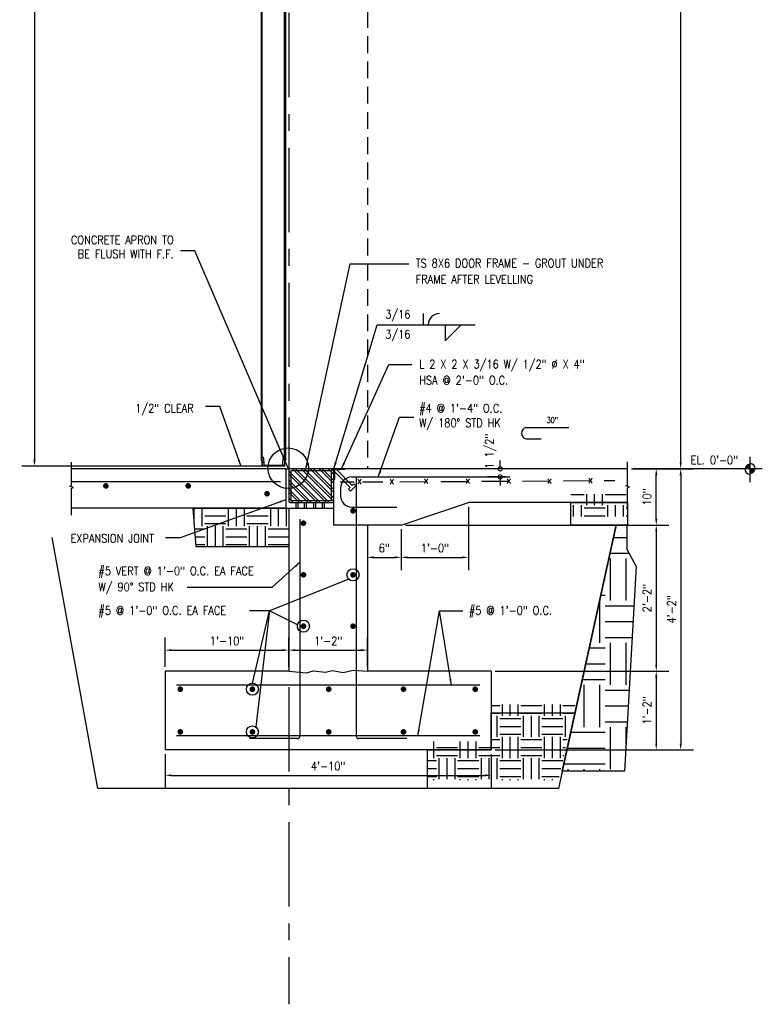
# Model space of a CAD drawing. Header units: inches. Extents: x -4171 to -3688, y 2912 to 4428.
# Tile 6 of 9: x -4168 to -4036, y 4078 to 4253. Entities that reach past the tile are written whole.
import ezdxf

# ---------------------------------------------------------------- set-up
doc = ezdxf.new("R2010")
doc.units = ezdxf.units.IN
doc.header["$MEASUREMENT"] = 0
for name, pattern in [('CENTER', [2, 1.25, -0.25, 0.25, -0.25]), ('DASHED', [7.275, 4.85, -2.425]), ('HIDDEN2', [0.1875, 0.125, -0.0625])]:
    doc.linetypes.add(name, pattern=pattern)
doc.layers.get('0').update_dxf_attribs({"linetype": 'CONTINUOUS'})
doc.layers.get('DEFPOINTS').update_dxf_attribs({"color": 4, "linetype": 'CONTINUOUS'})
for name, color, linetype in [('S-ANNO-DIMS', 4, 'CONTINUOUS'), ('S-ANNO-SYMB', 2, 'CONTINUOUS'), ('S-ANNO-TEXT-LW10', 6, 'CONTINUOUS'), ('S-DETL-LW04', 15, 'CONTINUOUS'), ('S-DETL-LW04-HIDD', 15, 'HIDDEN2'), ('S-DETL-LW07', 5, 'CONTINUOUS'), ('S-DETL-LW15', 2, 'CONTINUOUS'), ('S-DETL-LW20', 1, 'CONTINUOUS'), ('S-DETL-LW28', 7, 'CONTINUOUS'), ('S-DETL-PATT', 15, 'CONTINUOUS'), ('S-GRID', 15, 'CENTER')]:
    doc.layers.add(name, color=color, linetype=linetype)
doc.styles.add('DIM-24', font='simplex.shx', dxfattribs={"height": 3.1875})
doc.styles.add('ROMANS', font='simplex.shx', dxfattribs={"width": 0.85})
doc.styles.add('TEXT', font='Romans', dxfattribs={"width": 0.8})
doc.dimstyles.new('1TO12', dxfattribs={"dimscale": 12, "dimtxt": 0.125, "dimasz": 0.09375, "dimexe": 0.1875, "dimexo": 0.0625, "dimgap": 0.0625, "dimtad": 1, "dimdec": 4, "dimzin": 3, "dimdsep": 46, "dimlunit": 4, "dimtxsty": 'ROMANS', "dimcen": 0.09375, "dimclrt": 256, "dimadec": 0, "dimazin": 0, "dimtfac": 1, "dimtdec": 4, "dimtofl": 0, "dimtmove": 2, "dimatfit": 3, "dimfxl": 0, "dimfrac": 2, "dimtolj": 1, "dimtzin": 0, "dimarcsym": 0})
pattern_1 = [(315, (-7285.6555, 7664.3307), (0.79549513, 0.79549513), []), (315, (-7285.6555, 7663.8004), (0.79549513, 0.79549513), [])]

# ---------------------------------------------------------------- blocks, each defined once
blk = doc.blocks.new('*D3')
at = {"layer": 'DEFPOINTS', "color": 0}
for p in [(-4059.72, 4348.79), (-4050.23, 4348.79), (-4059.71, 4172.79)]:
    blk.add_point(p, dxfattribs=at)
at = {"layer": 'S-ANNO-DIMS', "color": 0, "lineweight": -2}
for p, q in [((-4058.97, 4348.79), (-4047.98, 4348.79)), ((-4050.23, 4173.92), (-4050.23, 4347.67)), ((-4058.96, 4172.79), (-4047.98, 4172.79))]:
    blk.add_line(p, q, dxfattribs=at)
at = {"layer": 'S-ANNO-DIMS', "color": 0}
for points in [[(-4050.42, 4347.67), (-4050.04, 4347.67), (-4050.23, 4348.79)], [(-4050.42, 4173.92), (-4050.04, 4173.92), (-4050.23, 4172.79)]]:
    blk.add_solid(points, dxfattribs=at)
at = {"layer": 'S-ANNO-DIMS', "insert": (-4051.87, 4260.79), "char_height": 1.5, "attachment_point": 5, "rotation": 90, "style": 'ROMANS'}
blk.add_mtext('\\A1;14\'-8"', dxfattribs=at)
blk = doc.blocks.new('*D12')
at = {"layer": 'DEFPOINTS', "color": 0}
for p in [(-4124.74, 4346.42), (-4165.26, 4173.28), (-4124.74, 4173.28)]:
    blk.add_point(p, dxfattribs=at)
at = {"layer": 'S-ANNO-DIMS', "color": 0, "lineweight": -2}
for p, q in [((-4125.49, 4346.42), (-4167.51, 4346.42)), ((-4165.26, 4345.29), (-4165.26, 4174.41)), ((-4125.49, 4173.28), (-4167.51, 4173.28))]:
    blk.add_line(p, q, dxfattribs=at)
at = {"layer": 'S-ANNO-DIMS', "color": 0}
for points in [[(-4165.45, 4345.29), (-4165.07, 4345.29), (-4165.26, 4346.42)], [(-4165.45, 4174.41), (-4165.07, 4174.41), (-4165.26, 4173.28)]]:
    blk.add_solid(points, dxfattribs=at)
at = {"layer": 'S-ANNO-DIMS', "insert": (-4166.9, 4259.85), "char_height": 1.5, "attachment_point": 5, "rotation": 90, "style": 'ROMANS'}
blk.add_mtext('\\A1;14\'-6"', dxfattribs=at)
blk = doc.blocks.new('*D13')
at = {"layer": 'DEFPOINTS', "color": 0}
for p in [(-4059.71, 4172.79), (-4083.99, 4122.79), (-4050.23, 4122.79)]:
    blk.add_point(p, dxfattribs=at)
at = {"layer": 'S-ANNO-DIMS', "color": 0, "lineweight": -2}
for p, q in [((-4058.96, 4172.79), (-4047.98, 4172.79)), ((-4050.23, 4171.67), (-4050.23, 4123.92)), ((-4083.24, 4122.79), (-4047.98, 4122.79))]:
    blk.add_line(p, q, dxfattribs=at)
at = {"layer": 'S-ANNO-DIMS', "color": 0}
for points in [[(-4050.42, 4171.67), (-4050.04, 4171.67), (-4050.23, 4172.79)], [(-4050.42, 4123.92), (-4050.04, 4123.92), (-4050.23, 4122.79)]]:
    blk.add_solid(points, dxfattribs=at)
at = {"layer": 'S-ANNO-DIMS', "insert": (-4051.87, 4147.79), "char_height": 1.5, "attachment_point": 5, "rotation": 90, "style": 'ROMANS'}
blk.add_mtext('\\A1;4\'-2"', dxfattribs=at)
blk = doc.blocks.new('*D14')
at = {"layer": 'DEFPOINTS', "color": 0}
for p in [(-4056.96, 4172.79), (-4054.58, 4172.79), (-4099.99, 4162.79)]:
    blk.add_point(p, dxfattribs=at)
at = {"layer": 'S-ANNO-DIMS', "color": 0, "lineweight": -2}
for p, q in [((-4056.21, 4172.79), (-4052.33, 4172.79)), ((-4054.58, 4163.92), (-4054.58, 4171.67)), ((-4099.24, 4162.79), (-4052.33, 4162.79))]:
    blk.add_line(p, q, dxfattribs=at)
at = {"layer": 'S-ANNO-DIMS', "color": 0}
for points in [[(-4054.77, 4171.67), (-4054.39, 4171.67), (-4054.58, 4172.79)], [(-4054.77, 4163.92), (-4054.39, 4163.92), (-4054.58, 4162.79)]]:
    blk.add_solid(points, dxfattribs=at)
at = {"layer": 'S-ANNO-DIMS', "insert": (-4056.22, 4167.79), "char_height": 1.5, "attachment_point": 5, "rotation": 90, "style": 'ROMANS'}
blk.add_mtext('\\A1;10"', dxfattribs=at)
blk = doc.blocks.new('*D15')
at = {"layer": 'DEFPOINTS', "color": 0}
for p in [(-4099.99, 4162.79), (-4083.99, 4136.79), (-4054.58, 4136.79)]:
    blk.add_point(p, dxfattribs=at)
at = {"layer": 'S-ANNO-DIMS', "color": 0, "lineweight": -2}
for p, q in [((-4099.24, 4162.79), (-4052.33, 4162.79)), ((-4054.58, 4161.67), (-4054.58, 4137.92)), ((-4083.24, 4136.79), (-4052.33, 4136.79))]:
    blk.add_line(p, q, dxfattribs=at)
at = {"layer": 'S-ANNO-DIMS', "color": 0}
for points in [[(-4054.77, 4161.67), (-4054.39, 4161.67), (-4054.58, 4162.79)], [(-4054.77, 4137.92), (-4054.39, 4137.92), (-4054.58, 4136.79)]]:
    blk.add_solid(points, dxfattribs=at)
at = {"layer": 'S-ANNO-DIMS', "insert": (-4056.22, 4149.79), "char_height": 1.5, "attachment_point": 5, "rotation": 90, "style": 'ROMANS'}
blk.add_mtext('\\A1;2\'-2"', dxfattribs=at)
blk = doc.blocks.new('*D16')
at = {"layer": 'DEFPOINTS', "color": 0}
for p in [(-4083.99, 4136.79), (-4083.99, 4122.79), (-4054.58, 4122.79)]:
    blk.add_point(p, dxfattribs=at)
at = {"layer": 'S-ANNO-DIMS', "color": 0, "lineweight": -2}
for p, q in [((-4054.58, 4135.67), (-4054.58, 4123.92)), ((-4083.24, 4122.79), (-4052.33, 4122.79))]:
    blk.add_line(p, q, dxfattribs=at)
at = {"layer": 'S-ANNO-DIMS', "color": 0}
for points in [[(-4054.77, 4135.67), (-4054.39, 4135.67), (-4054.58, 4136.79)], [(-4054.77, 4123.92), (-4054.39, 4123.92), (-4054.58, 4122.79)]]:
    blk.add_solid(points, dxfattribs=at)
at = {"layer": 'S-ANNO-DIMS', "insert": (-4056.22, 4129.79), "char_height": 1.5, "attachment_point": 5, "rotation": 90, "style": 'ROMANS'}
blk.add_mtext('\\A1;1\'-2"', dxfattribs=at)
blk = doc.blocks.new('*D17')
at = {"layer": 'DEFPOINTS', "color": 0}
for p in [(-4141.99, 4122.79), (-4083.99, 4122.79), (-4083.99, 4118.26)]:
    blk.add_point(p, dxfattribs=at)
at = {"layer": 'S-ANNO-DIMS', "color": 0, "lineweight": -2}
for p, q in [((-4141.99, 4122.04), (-4141.99, 4116.01)), ((-4083.99, 4122.04), (-4083.99, 4116.01)), ((-4140.87, 4118.26), (-4085.12, 4118.26))]:
    blk.add_line(p, q, dxfattribs=at)
at = {"layer": 'S-ANNO-DIMS', "color": 0}
for points in [[(-4140.87, 4118.45), (-4140.87, 4118.08), (-4141.99, 4118.26)], [(-4085.12, 4118.45), (-4085.12, 4118.08), (-4083.99, 4118.26)]]:
    blk.add_solid(points, dxfattribs=at)
at = {"layer": 'S-ANNO-DIMS', "insert": (-4112.99, 4119.91), "char_height": 1.5, "attachment_point": 5, "style": 'ROMANS'}
blk.add_mtext('\\A1;4\'-10"', dxfattribs=at)
blk = doc.blocks.new('*D19')
at = {"layer": 'DEFPOINTS', "color": 0}
for p in [(-4105.99, 4162.79), (-4099.99, 4162.79), (-4099.99, 4157.05)]:
    blk.add_point(p, dxfattribs=at)
at = {"layer": 'S-ANNO-DIMS', "color": 0, "lineweight": -2}
for p, q in [((-4105.99, 4162.04), (-4105.99, 4154.8)), ((-4099.99, 4162.04), (-4099.99, 4154.8)), ((-4104.87, 4157.05), (-4101.12, 4157.05))]:
    blk.add_line(p, q, dxfattribs=at)
at = {"layer": 'S-ANNO-DIMS', "color": 0}
for points in [[(-4104.87, 4157.24), (-4104.87, 4156.87), (-4105.99, 4157.05)], [(-4101.12, 4157.24), (-4101.12, 4156.87), (-4099.99, 4157.05)]]:
    blk.add_solid(points, dxfattribs=at)
at = {"layer": 'S-ANNO-DIMS', "insert": (-4102.99, 4158.7), "char_height": 1.5, "attachment_point": 5, "style": 'ROMANS'}
blk.add_mtext('\\A1;6"', dxfattribs=at)
blk = doc.blocks.new('*D20')
at = {"layer": 'DEFPOINTS', "color": 0}
for p in [(-4087.99, 4166.79), (-4099.99, 4162.79), (-4087.99, 4157.05)]:
    blk.add_point(p, dxfattribs=at)
at = {"layer": 'S-ANNO-DIMS', "color": 0, "lineweight": -2}
for p, q in [((-4087.99, 4166.04), (-4087.99, 4154.8)), ((-4098.87, 4157.05), (-4089.12, 4157.05))]:
    blk.add_line(p, q, dxfattribs=at)
at = {"layer": 'S-ANNO-DIMS', "color": 0}
for points in [[(-4098.87, 4157.24), (-4098.87, 4156.87), (-4099.99, 4157.05)], [(-4089.12, 4157.24), (-4089.12, 4156.87), (-4087.99, 4157.05)]]:
    blk.add_solid(points, dxfattribs=at)
at = {"layer": 'S-ANNO-DIMS', "insert": (-4093.99, 4158.7), "char_height": 1.5, "attachment_point": 5, "style": 'ROMANS'}
blk.add_mtext('\\A1;1\'-0"', dxfattribs=at)
blk = doc.blocks.new('*D22')
at = {"layer": 'DEFPOINTS', "color": 0}
for p in [(-4119.99, 4140.54), (-4141.99, 4136.79), (-4119.99, 4136.79)]:
    blk.add_point(p, dxfattribs=at)
at = {"layer": 'S-ANNO-DIMS', "color": 0, "lineweight": -2}
for p, q in [((-4141.99, 4137.54), (-4141.99, 4142.79)), ((-4119.99, 4137.54), (-4119.99, 4142.79)), ((-4140.87, 4140.54), (-4121.12, 4140.54))]:
    blk.add_line(p, q, dxfattribs=at)
at = {"layer": 'S-ANNO-DIMS', "color": 0}
for points in [[(-4140.87, 4140.73), (-4140.87, 4140.35), (-4141.99, 4140.54)], [(-4121.12, 4140.73), (-4121.12, 4140.35), (-4119.99, 4140.54)]]:
    blk.add_solid(points, dxfattribs=at)
at = {"layer": 'S-ANNO-DIMS', "insert": (-4130.99, 4142.18), "char_height": 1.5, "attachment_point": 5, "style": 'ROMANS'}
blk.add_mtext('\\A1;1\'-10"', dxfattribs=at)
blk = doc.blocks.new('*D23')
at = {"layer": 'DEFPOINTS', "color": 0}
for p in [(-4105.99, 4140.54), (-4119.99, 4136.79), (-4105.99, 4136.79)]:
    blk.add_point(p, dxfattribs=at)
at = {"layer": 'S-ANNO-DIMS', "color": 0, "lineweight": -2}
for p, q in [((-4105.99, 4137.54), (-4105.99, 4142.79)), ((-4118.87, 4140.54), (-4107.12, 4140.54))]:
    blk.add_line(p, q, dxfattribs=at)
at = {"layer": 'S-ANNO-DIMS', "color": 0}
for points in [[(-4118.87, 4140.73), (-4118.87, 4140.35), (-4119.99, 4140.54)], [(-4107.12, 4140.73), (-4107.12, 4140.35), (-4105.99, 4140.54)]]:
    blk.add_solid(points, dxfattribs=at)
at = {"layer": 'S-ANNO-DIMS', "insert": (-4112.99, 4142.18), "char_height": 1.5, "attachment_point": 5, "style": 'ROMANS'}
blk.add_mtext('\\A1;1\'-2"', dxfattribs=at)
blk = doc.blocks.new('_DOTSMALL')
at = {"color": 0, "linetype": 'ByBlock', "const_width": 0.5}
blk.add_lwpolyline([(-0.0625, 0, 1), (0.0625, 0, 1)], format="xyb", close=True, dxfattribs=at)
blk = doc.blocks.new('*D40')
at = {"layer": 'DEFPOINTS', "color": 0}
for p in [(-4082.35, 4172.79), (-4080.67, 4172.79), (-4080.67, 4171.36)]:
    blk.add_point(p, dxfattribs=at)
at = {"layer": 'S-ANNO-DIMS', "color": 0, "lineweight": -2}
for p, q in [((-4082.35, 4172.79), (-4082.35, 4174.29)), ((-4081.42, 4172.79), (-4084.6, 4172.79)), ((-4081.42, 4171.36), (-4084.6, 4171.36)), ((-4082.35, 4171.36), (-4082.35, 4169.86))]:
    blk.add_line(p, q, dxfattribs=at)
at = {"layer": 'S-ANNO-DIMS', "color": 0, "lineweight": -2, "xscale": 1.5, "yscale": 1.5, "zscale": 1.5}
for p, rotation in [((-4082.35, 4172.79), 270), ((-4082.35, 4171.36), 90)]:
    blk.add_blockref('_DOTSMALL', p, dxfattribs=dict(at, rotation=rotation))
at = {"layer": 'S-ANNO-DIMS', "insert": (-4084.05, 4175.93), "char_height": 1.5, "attachment_point": 5, "rotation": 90, "style": 'ROMANS'}
blk.add_mtext('\\A1;1 1/2"', dxfattribs=at)

msp = doc.modelspace()

# ---------------------------------------------------------------- hatches: boundary and pattern name
at = {"layer": 'S-DETL-PATT'}
h = msp.add_hatch(dxfattribs=at)
h.set_pattern_fill('ANSI32', color=256, scale=3, angle=-90, style=0)
h.set_pattern_definition(pattern_1)
h.paths.add_polyline_path([(-4120.73717, 4174.90831), (-4120.73717, 4174.28331), (-4120.54967, 4174.28331), (-4120.54967, 4183.42087), (-4120.73717, 4183.42087)])
h.paths.add_polyline_path([(-4124.92467, 4174.28331), (-4124.73717, 4174.28331), (-4124.73717, 4174.90831), (-4124.73717, 4183.42087), (-4124.92467, 4183.42087)])
h = msp.add_hatch(dxfattribs=at)
h.set_pattern_fill('ANSI32', color=256, scale=3, angle=-90, style=0)
h.set_pattern_definition(pattern_1)
h.paths.add_polyline_path([(-4124.24022, 4173.47081, -0.395264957), (-4124.43668, 4173.65487), (-4124.50642, 4174.72424, 0.395264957), (-4124.70288, 4174.90831), (-4124.73717, 4174.90831), (-4124.73717, 4173.28331), (-4120.73717, 4173.28331), (-4120.73717, 4174.90831), (-4120.77147, 4174.90831, 0.395264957), (-4120.96793, 4174.72424), (-4121.03767, 4173.65487, -0.395264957), (-4121.23413, 4173.47081)])
h = msp.add_hatch(dxfattribs=at)
h.set_pattern_fill('ANSI32', color=256, scale=3, angle=90, style=0)
h.set_pattern_definition([(135, (-4378.6846, 4172.7915), (-0.795495, -0.795495), []), (135, (-4378.6846, 4173.3218), (-0.795495, -0.795495), [])])
h.paths.add_polyline_path([(-4111.99488, 4172.454, 0.414213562), (-4112.33238, 4172.7915), (-4119.65738, 4172.7915, 0.414213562), (-4119.99488, 4172.454), (-4119.99488, 4167.129, 0.414213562), (-4119.65738, 4166.7915), (-4112.33238, 4166.7915, 0.414213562), (-4111.99488, 4167.129)])
h = msp.add_hatch(dxfattribs=at)
h.set_pattern_fill('ANSI32', color=256, scale=3, style=0)
h.set_pattern_definition([(45, (-4378.6846, 4172.7915), (-0.795495, 0.795495), []), (45, (-4378.1543, 4172.7915), (-0.795495, 0.795495), [])])
h.paths.add_polyline_path([(-4109.99488, 4172.779), (-4109.99488, 4172.7915), (-4111.99488, 4172.7915), (-4111.99488, 4170.7915), (-4111.98238, 4170.7915, 0.414213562), (-4111.86988, 4170.904), (-4111.86988, 4172.554, -0.414213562), (-4111.75738, 4172.6665), (-4110.10738, 4172.6665, 0.414213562)])
h = msp.add_hatch(dxfattribs=at)
h.set_pattern_fill('EARTH', color=256, scale=15, style=0)
h.set_pattern_definition([(0, (-4378.6846, 4174.3072), (3.75, 3.75), [3.75, -3.75]), (0, (-4378.6846, 4175.7135), (3.75, 3.75), [3.75, -3.75]), (0, (-4378.6846, 4177.1197), (3.75, 3.75), [3.75, -3.75]), (90, (-4378.216, 4177.5885), (-3.75, 3.75), [3.75, -3.75]), (90, (-4376.8096, 4177.5885), (-3.75, 3.75), [3.75, -3.75]), (90, (-4375.4034, 4177.5885), (-3.75, 3.75), [3.75, -3.75])])
h.paths.add_polyline_path([(-4059.71316, 4168.3072), (-4069.7753, 4168.3072), (-4069.7753, 4164.3072), (-4059.71316, 4164.3072)])
h.paths.add_polyline_path([(-4119.99488, 4165.78331), (-4137.00951, 4165.78331), (-4136.49058, 4158.90607), (-4119.99488, 4158.90607)])
h.paths.add_polyline_path([(-4069.04448, 4130.87407), (-4083.99488, 4130.89377), (-4083.99488, 4124.3072), (-4095.28811, 4124.3072), (-4095.28811, 4117.40636), (-4071.99488, 4117.40636)])
h = msp.add_hatch(dxfattribs=at)
h.set_pattern_fill('EARTH', color=256, scale=30, style=0)
h.set_pattern_definition([(0, (-4378.6846, 4172.7915), (7.5, 7.5), [7.5, -7.5]), (0, (-4378.6846, 4175.604), (7.5, 7.5), [7.5, -7.5]), (0, (-4378.6846, 4178.4165), (7.5, 7.5), [7.5, -7.5]), (90, (-4377.747, 4179.354), (-7.5, 7.5), [7.5, -7.5]), (90, (-4374.9346, 4179.354), (-7.5, 7.5), [7.5, -7.5]), (90, (-4372.122, 4179.354), (-7.5, 7.5), [7.5, -7.5])])
h.paths.add_polyline_path([(-4058.13323, 4155.41913), (-4059.79379, 4158.53161), (-4059.79379, 4162.7915), (-4061.72021, 4162.7915), (-4071.31574, 4118.99074), (-4060.20892, 4119.00314)])

# ---------------------------------------------------------------- linework, layer by layer
at = {"layer": 'S-ANNO-DIMS'}
for p, q in [((-4124.73717, 4173.28331), (-4152.30566, 4173.28331)), ((-4124.73717, 4172.78331), (-4152.30566, 4172.78331))]:
    msp.add_line(p, q, dxfattribs=at)
at = {"layer": 'S-ANNO-SYMB'}
for p, q in [((-4158.66484, 4169.81448), (-4158.66484, 4173.97084)), ((-4059.71316, 4169.89989), (-4059.71316, 4174.05625)), ((-4060.02358, 4169.7843), (-4059.71316, 4169.89989)), ((-4158.97526, 4169.69889), (-4158.66484, 4169.81448)), ((-4158.29564, 4169.49649), (-4158.97526, 4169.69889)), ((-4158.66484, 4169.35188), (-4158.29564, 4169.49649)), ((-4158.66484, 4164.54667), (-4158.66484, 4169.35188)), ((-4059.34396, 4169.5819), (-4060.02358, 4169.7843)), ((-4059.71316, 4169.43729), (-4059.34396, 4169.5819)), ((-4059.71316, 4165.63208), (-4059.71316, 4169.43729))]:
    msp.add_line(p, q, dxfattribs=at)
at = {"layer": 'S-ANNO-TEXT-LW10'}
for p, q in [((-4096.02373, 4198.44963), (-4096.02373, 4200.44963)), ((-4092.16453, 4198.44963), (-4092.16453, 4195.5948)), ((-4092.16453, 4195.5948), (-4089.3097, 4198.44963)), ((-4077.76579, 4180.16434), (-4070.14474, 4180.16434)), ((-4077.76579, 4178.12987), (-4075.0811, 4178.12987)), ((-4109.30373, 4153.16779), (-4123.42768, 4147.51496)), ((-4123.42768, 4147.51496), (-4126.99653, 4147.51496)), ((-4126.46124, 4134.65885), (-4123.42768, 4147.51496)), ((-4123.42768, 4147.51496), (-4125.86006, 4126.87767)), ((-4118.41847, 4145.05964), (-4123.42768, 4147.51496))]:
    msp.add_line(p, q, dxfattribs=at)
for centre in [(-4108.55919, 4153.93677), (-4117.37977, 4144.80123), (-4126.46477, 4133.5885), (-4126.46477, 4125.9945)]:
    msp.add_circle(centre, 1.07036, dxfattribs=at)
for centre, radius, start, end in [((-4093.16792, 4198.44963), 2, 90, 180), ((-4077.4944, 4179.14711), 1.05282, 104.93788, 255.06212)]:
    msp.add_arc(centre, radius, start, end, dxfattribs=at)
at = {"layer": 'S-DETL-LW04', "ltscale": 36}
msp.add_line((-4037.89221, 4170.42453), (-4037.89221, 4174.93468), dxfattribs=at)
at = {"layer": 'S-DETL-LW04', "ltscale": 12}
msp.add_line((-4035.70265, 4172.7915), (-4058.67557, 4172.7915), dxfattribs=at)
at = {"layer": 'S-DETL-LW04'}
for p, q in [((-4118.74782, 4166.7915), (-4118.74782, 4165.7915)), ((-4118.40769, 4166.7915), (-4118.40769, 4165.7915)), ((-4117.2308, 4166.7915), (-4117.2308, 4165.7915)), ((-4116.89066, 4166.7915), (-4116.89066, 4165.7915)), ((-4115.57586, 4166.7915), (-4115.57586, 4165.7915)), ((-4115.23573, 4166.7915), (-4115.23573, 4165.7915)), ((-4114.05884, 4166.7915), (-4114.05884, 4165.7915)), ((-4113.7187, 4166.7915), (-4113.7187, 4165.7915))]:
    msp.add_line(p, q, dxfattribs=at)
at = {"layer": 'S-DETL-LW04', "const_width": 0.9375}
for points in [[(-4038.36096, 4172.7915, -0.414213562), (-4037.89221, 4173.26025, -1)], [(-4037.42346, 4172.7915, -0.414213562), (-4037.89221, 4172.32275, -1)]]:
    msp.add_lwpolyline(points, format="xyb", dxfattribs=at)
at = {"layer": 'S-DETL-LW04'}
for start, end in [(0, 90), (180, 270)]:
    msp.add_arc((-4037.89221, 4172.7915), 0.9375, start, end, dxfattribs=at)
at = {"layer": 'S-DETL-LW04-HIDD', "ltscale": 24}
msp.add_line((-4105.99488, 4348.7915), (-4105.99488, 4172.7915), dxfattribs=at)
at = {"layer": 'S-DETL-LW07'}
for p, q in [((-4119.99488, 4136.7915), (-4116.81332, 4136.49021)), ((-4116.81332, 4136.49021), (-4115.63885, 4136.86591)), ((-4115.63885, 4136.86591), (-4113.47784, 4136.60761)), ((-4113.47784, 4136.60761), (-4112.20941, 4136.93635)), ((-4112.20941, 4136.93635), (-4110.33027, 4136.56065)), ((-4110.33027, 4136.56065), (-4108.52159, 4136.95983)), ((-4108.52159, 4136.95983), (-4105.99488, 4136.7915))]:
    msp.add_line(p, q, dxfattribs=at)
at = {"layer": 'S-DETL-LW15'}
for p, q in [((-4124.92467, 4345.4165), (-4124.92467, 4174.28331)), ((-4124.73717, 4174.90831), (-4124.73717, 4345.6822)), ((-4120.73717, 4174.90831), (-4120.73717, 4345.6822)), ((-4120.54967, 4345.4165), (-4120.54967, 4174.28331)), ((-4124.73717, 4174.28331), (-4124.92467, 4174.28331)), ((-4120.54967, 4174.28331), (-4120.73717, 4174.28331))]:
    msp.add_line(p, q, dxfattribs=at)
at = {"layer": 'S-DETL-LW15', "linetype": 'DASHED'}
for p, q in [((-4106.86183, 4170.51673), (-4103.23282, 4170.51673)), ((-4100.21227, 4170.48749), (-4061.93104, 4170.74292))]:
    msp.add_line(p, q, dxfattribs=at)
at = {"layer": 'S-DETL-LW15', "linetype": 'Continuous'}
msp.add_lwpolyline([(-4110.85397, 4170.51673), (-4108.3491, 4170.51673)], dxfattribs=at)
at = {"layer": 'S-DETL-LW20'}
for p, q in [((-4120.49488, 4172.78331), (-4158.66484, 4172.78331)), ((-4120.49488, 4172.78331), (-4120.49488, 4165.78331)), ((-4120.49488, 4172.78331), (-4119.99488, 4172.78331)), ((-4059.71316, 4172.7915), (-4112.33238, 4172.7915)), ((-4111.87822, 4172.30634), (-4109.04979, 4169.47791)), ((-4111.52467, 4172.6599), (-4108.69624, 4169.83147)), ((-4108.69624, 4169.83147), (-4108.38699, 4170.14072)), ((-4108.38699, 4170.14072), (-4108.03343, 4169.78717)), ((-4109.04979, 4169.47791), (-4109.35905, 4169.16866)), ((-4109.35905, 4169.16866), (-4109.00549, 4168.81511)), ((-4108.03343, 4169.78717), (-4109.00549, 4168.81511)), ((-4112.00768, 4167.03696), (-4112.00768, 4162.7915)), ((-4099.99488, 4162.7915), (-4087.99488, 4166.7915)), ((-4059.71316, 4166.7915), (-4087.99488, 4166.7915)), ((-4120.49488, 4165.78331), (-4158.66484, 4165.78331)), ((-4119.99488, 4165.7915), (-4119.99488, 4136.7915)), ((-4119.99488, 4165.7915), (-4112.00768, 4165.7915)), ((-4099.99488, 4162.7915), (-4112.00768, 4162.7915)), ((-4105.99488, 4162.7915), (-4105.99488, 4136.7915)), ((-4141.99488, 4136.7915), (-4141.99488, 4122.7915)), ((-4119.99488, 4136.7915), (-4141.99488, 4136.7915)), ((-4083.99488, 4136.7915), (-4105.99488, 4136.7915)), ((-4083.99488, 4136.7915), (-4083.99488, 4122.7915)), ((-4083.99488, 4122.7915), (-4141.99488, 4122.7915))]:
    msp.add_line(p, q, dxfattribs=at)
for points in [[(-4120.73717, 4174.90831), (-4120.73717, 4173.28331), (-4124.73717, 4173.28331), (-4124.73717, 4174.90831), (-4124.70288, 4174.90831, -0.395264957), (-4124.50642, 4174.72424), (-4124.43668, 4173.65487, 0.395264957), (-4124.24022, 4173.47081), (-4121.23413, 4173.47081, 0.395264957), (-4121.03767, 4173.65487), (-4120.96793, 4174.72424, -0.395264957), (-4120.77147, 4174.90831)], [(-4112.33238, 4172.7915), (-4119.65738, 4172.7915, 0.414213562), (-4119.99488, 4172.454), (-4119.99488, 4167.129, 0.414213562), (-4119.65738, 4166.7915), (-4112.33238, 4166.7915, 0.414213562), (-4111.99488, 4167.129), (-4111.99488, 4172.454, 0.414213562)], [(-4112.40738, 4172.4165), (-4119.58238, 4172.4165, 0.414213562), (-4119.61988, 4172.379), (-4119.61988, 4167.204, 0.414213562), (-4119.58238, 4167.1665), (-4112.40738, 4167.1665, 0.414213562), (-4112.36988, 4167.204), (-4112.36988, 4172.379, 0.414213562)]]:
    msp.add_lwpolyline(points, format="xyb", close=True, dxfattribs=at)
msp.add_lwpolyline([(-4109.99488, 4172.7915), (-4109.99488, 4172.779, -0.414213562), (-4110.10738, 4172.6665), (-4111.75738, 4172.6665, 0.414213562), (-4111.86988, 4172.554), (-4111.86988, 4170.904, -0.414213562), (-4111.98238, 4170.7915), (-4111.99488, 4170.7915), (-4111.99488, 4172.7915), (-4109.99488, 4172.7915), (-4111.99488, 4172.7915)], format="xyb", dxfattribs=at)
at = {"layer": 'S-DETL-LW28'}
for p, q in [((-4121.48531, 4170.5151), (-4158.66484, 4170.5151)), ((-4108.78146, 4171.35817), (-4080.66814, 4171.35817)), ((-4107.99488, 4171.24106), (-4107.99488, 4125.2915)), ((-4110.78146, 4169.35817), (-4110.78146, 4167.97764)), ((-4108.78146, 4165.97764), (-4100.75327, 4165.97764)), ((-4117.99488, 4163.84031), (-4117.99488, 4125.2915)), ((-4085.99488, 4134.2915), (-4139.99488, 4134.2915)), ((-4085.99488, 4125.2915), (-4139.99488, 4125.2915)), ((-4118.49488, 4124.7915), (-4126.99488, 4124.7915)), ((-4098.99488, 4124.7915), (-4107.49488, 4124.7915))]:
    msp.add_line(p, q, dxfattribs=at)
at = {"layer": 'S-DETL-LW28', "const_width": 0.5}
for points in [[(-4152.79464, 4169.76845, 1), (-4152.29464, 4169.76845, 1)], [(-4138.14181, 4169.76845, 1), (-4137.64181, 4169.76845, 1)], [(-4124.10924, 4168.37615, 1), (-4123.60924, 4168.37615, 1)], [(-4108.80919, 4165.34414, -1), (-4108.30919, 4165.34414, -1)], [(-4117.62977, 4163.12433, -1), (-4117.12977, 4163.12433, -1)], [(-4117.62977, 4153.93677, -1), (-4117.12977, 4153.93677, -1)], [(-4108.80919, 4153.93677, -1), (-4108.30919, 4153.93677, -1)], [(-4117.62977, 4144.80123, 1), (-4117.12977, 4144.80123, 1)], [(-4108.80919, 4144.80123, 1), (-4108.30919, 4144.80123, 1)], [(-4139.54936, 4133.5885, -1), (-4139.04936, 4133.5885, -1)], [(-4126.71477, 4133.5885, -1), (-4126.21477, 4133.5885, -1)], [(-4113.12696, 4133.5885, -1), (-4112.62696, 4133.5885, -1)], [(-4099.82124, 4133.5885, -1), (-4099.32124, 4133.5885, -1)], [(-4087.05256, 4133.5885, -1), (-4086.55256, 4133.5885, -1)], [(-4139.54936, 4125.9945, 1), (-4139.04936, 4125.9945, 1)], [(-4126.71477, 4125.9945, 1), (-4126.21477, 4125.9945, 1)], [(-4113.12696, 4125.9945, 1), (-4112.62696, 4125.9945, 1)], [(-4099.82124, 4125.9945, 1), (-4099.32124, 4125.9945, 1)], [(-4087.05256, 4125.9945, 1), (-4086.55256, 4125.9945, 1)]]:
    msp.add_lwpolyline(points, format="xyb", close=True, dxfattribs=at)
at = {"layer": 'S-DETL-LW28'}
for centre, radius, start, end in [((-4108.78146, 4169.35817), 2, 90, 180), ((-4108.78146, 4167.97764), 2, 180, 270), ((-4118.49488, 4125.2915), 0.5, 270, 0), ((-4107.49488, 4125.2915), 0.5, 180, 270)]:
    msp.add_arc(centre, radius, start, end, dxfattribs=at)
at = {"layer": 'S-DETL-PATT'}
for p, q in [((-4069.7753, 4162.7915), (-4069.7753, 4166.7915)), ((-4069.7753, 4166.7915), (-4059.71316, 4166.7915)), ((-4059.71316, 4166.7915), (-4059.71316, 4162.7915)), ((-4137.00951, 4165.78331), (-4119.99488, 4165.78331)), ((-4136.49058, 4158.90607), (-4137.00951, 4165.78331)), ((-4119.99488, 4164.2676), (-4119.99488, 4157.39037)), ((-4061.72021, 4162.7915), (-4071.99488, 4115.89066)), ((-4071.31574, 4118.99074), (-4061.72021, 4162.7915)), ((-4059.71316, 4162.7915), (-4069.7753, 4162.7915)), ((-4061.72021, 4162.7915), (-4059.79379, 4162.7915)), ((-4059.79379, 4162.7915), (-4059.79379, 4158.53161)), ((-4153.99488, 4115.89066), (-4162.09008, 4160.60659)), ((-4119.99488, 4158.90607), (-4136.49058, 4158.90607)), ((-4059.79379, 4158.53161), (-4058.13323, 4155.41913)), ((-4058.13323, 4155.41913), (-4060.20892, 4119.00314)), ((-4083.99488, 4129.37806), (-4069.04448, 4129.35837)), ((-4083.99488, 4122.7915), (-4083.99488, 4129.37806)), ((-4069.04448, 4129.35837), (-4071.99488, 4115.89066)), ((-4095.28811, 4115.89066), (-4095.28811, 4122.7915)), ((-4095.28811, 4122.7915), (-4083.99488, 4122.7915)), ((-4060.20892, 4119.00314), (-4071.31574, 4118.99074)), ((-4071.99488, 4115.89066), (-4153.99488, 4115.89066)), ((-4071.99488, 4115.89066), (-4095.28811, 4115.89066))]:
    msp.add_line(p, q, dxfattribs=at)
at = {"layer": 'S-GRID', "ltscale": 12}
msp.add_line((-4119.99488, 4421.92662), (-4119.99488, 4077.51879), dxfattribs=at)

# ---------------------------------------------------------------- texts
at = {"layer": 'S-ANNO-TEXT-LW10', "style": 'ROMANS', "width": 0.85}
for s, height, p in [('TS 8X6 DOOR FRAME - GROUT UNDER', 1.5, (-4097.39648, 4208.64259)), ('FRAME AFTER LEVELLING', 1.5, (-4097.39648, 4205.78887)), ('3/16', 1.5, (-4102.80511, 4199.54933)), ('3/16', 1.5, (-4102.80511, 4196.00008)), ('L 2 X 2 X 3/16 W/ 1/2" %%C X 4"', 1.5, (-4096.78476, 4190.67508)), ('HSA @ 2\'-0" O.C.', 1.5, (-4096.78476, 4187.82136)), ('1/2" CLEAR', 1.5, (-4147.31499, 4182.83381)), ('#4 @ 1\'-4" O.C.', 1.5, (-4096.78476, 4182.83381)), ('W/ 180%%d STD HK', 1.5, (-4096.78476, 4180.2299)), ('30"', 1, (-4074.09482, 4180.96685)), ('EXPANSION JOINT', 1.5, (-4158.84502, 4159.66909)), ('#5 VERT @ 1\'-0" O.C. EA FACE', 1.5, (-4153.87849, 4153.88078)), ('W/ 90%%D STD HK', 1.5, (-4153.87849, 4151.02706)), ('#5 @ 1\'-0" O.C. EA FACE', 1.5, (-4153.87849, 4146.8487)), ('#5 @ 1\'-0" O.C.', 1.5, (-4087.94401, 4146.8487))]:
    msp.add_text(s, height=height, dxfattribs=at).set_placement(p)
at = {"layer": 'S-ANNO-TEXT-LW10', "ltscale": 48, "style": 'TEXT', "width": 0.85}
msp.add_text('EL. 0\'-0"', height=1.5, dxfattribs=at).set_placement((-4048.43836, 4173.60826))
at = {"layer": 'S-ANNO-TEXT-LW10', "insert": (-4140.4663, 4214.28392), "char_height": 1.5, "width": 20.12, "attachment_point": 3, "style": 'ROMANS'}
msp.add_mtext('CONCRETE APRON TO BE FLUSH WITH F.F.', dxfattribs=at)
at = {"layer": 'S-DETL-LW15', "linetype": 'Continuous', "style": 'DIM-24'}
for p in [(-4107.86699, 4170.09091), (-4102.10618, 4170.09091), (-4096.01724, 4170.17872), (-4088.58964, 4170.17872), (-4081.26394, 4170.17872), (-4074.02376, 4170.17872), (-4066.74796, 4170.27849)]:
    msp.add_text('x', height=1.275, dxfattribs=at).set_placement(p)

# ---------------------------------------------------------------- dimensions: what is measured, and where the dimension line sits
at = {"layer": 'S-ANNO-DIMS'}
for base, p1, p2, picture, middle in [((-4050.22917, 4348.7915), (-4059.71316, 4172.7915), (-4059.7169, 4348.7915), '*D3', (-4051.87203, 4260.7915)), ((-4054.57871, 4172.7915), (-4099.99488, 4162.7915), (-4056.956, 4172.7915), '*D14', (-4056.22156, 4167.7915)), ((-4050.22917, 4122.7915), (-4059.71316, 4172.7915), (-4083.99488, 4122.7915), '*D13', (-4051.87203, 4147.7915)), ((-4054.57871, 4136.7915), (-4099.99488, 4162.7915), (-4083.99488, 4136.7915), '*D15', (-4056.22156, 4149.7915))]:
    dim = msp.add_linear_dim(base=base, p1=p1, p2=p2, angle=90, dimstyle='1TO12', dxfattribs=at)
    dim.commit()
    dim.dimension.update_dxf_attribs({"geometry": picture, "text_midpoint": middle})
dim = msp.add_linear_dim(base=(-4165.26183, 4173.28331), p1=(-4124.73717, 4346.41707), p2=(-4124.73717, 4173.28331), angle=90, text='14\'-6"', dimstyle='1TO12', dxfattribs=at)
dim.commit()
dim.dimension.update_dxf_attribs({"geometry": '*D12', "text_midpoint": (-4166.90469, 4259.85019)})
dim = msp.add_linear_dim(base=(-4082.34601, 4172.7915), p1=(-4080.66814, 4171.35817), p2=(-4080.66814, 4172.7915), angle=90, text='1 1/2"', dimstyle='1TO12', override={"dimasz": 0.125, "dimblk1": 'DOTSMALL', "dimblk2": 'DOTSMALL', "dimsah": 1}, dxfattribs=at)
dim.commit()
dim.dimension.update_dxf_attribs({"geometry": '*D40', "text_midpoint": (-4084.04669, 4175.92779), "dimtype": 160})
for base, p1, p2, picture, middle in [((-4087.99488, 4157.05408), (-4099.99488, 4162.7915), (-4087.99488, 4166.7915), '*D20', (-4093.99488, 4158.69693)), ((-4105.99488, 4140.54035), (-4119.99488, 4136.7915), (-4105.99488, 4136.7915), '*D23', (-4112.99488, 4142.18321))]:
    dim = msp.add_linear_dim(base=base, p1=p1, p2=p2, dimstyle='1TO12', override={"dimse1": 1}, dxfattribs=at)
    dim.commit()
    dim.dimension.update_dxf_attribs({"geometry": picture, "text_midpoint": middle})
for base, p1, p2, picture, middle in [((-4099.99488, 4157.05408), (-4105.99488, 4162.7915), (-4099.99488, 4162.7915), '*D19', (-4102.99488, 4158.69693)), ((-4119.99488, 4140.54035), (-4141.99488, 4136.7915), (-4119.99488, 4136.7915), '*D22', (-4130.99488, 4142.18321)), ((-4083.99488, 4118.26404), (-4141.99488, 4122.7915), (-4083.99488, 4122.7915), '*D17', (-4112.99488, 4119.9069))]:
    dim = msp.add_linear_dim(base=base, p1=p1, p2=p2, dimstyle='1TO12', dxfattribs=at)
    dim.commit()
    dim.dimension.update_dxf_attribs({"geometry": picture, "text_midpoint": middle})
dim = msp.add_linear_dim(base=(-4054.57871, 4122.7915), p1=(-4083.99488, 4136.7915), p2=(-4083.99488, 4122.7915), angle=90, dimstyle='1TO12', override={"dimse1": 1}, dxfattribs=at)
dim.commit()
dim.dimension.update_dxf_attribs({"geometry": '*D16', "text_midpoint": (-4056.22156, 4129.7915)})

# ---------------------------------------------------------------- leaders
at = {"layer": 'S-ANNO-TEXT-LW10'}
msp.add_leader([(-4120.09572, 4172.91492), (-4136.70704, 4211.57288), (-4139.28442, 4211.57288)], dimstyle='1TO12', override={"dimasz": 0.6, "dimldrblk": 'Origin'}, dxfattribs=at)
for points in [[(-4116.94057, 4172.7915), (-4109.06781, 4209.2517), (-4098.64798, 4209.2517)], [(-4111.99488, 4172.7915), (-4104.28241, 4198.44963), (-4086.83884, 4198.44963)], [(-4110.61149, 4172.7915), (-4102.19844, 4191.35113), (-4098.10769, 4191.35113)], [(-4128.49424, 4173.239), (-4132.27625, 4183.89588), (-4134.82332, 4183.89588)], [(-4104.05085, 4171.35817), (-4100.26884, 4182.01505), (-4097.72177, 4182.01505)], [(-4120.49488, 4167.31467), (-4139.34849, 4160.49767), (-4141.92587, 4160.49767)], [(-4117.99488, 4156.16648), (-4122.98157, 4151.70694), (-4138.05996, 4151.70694)], [(-4097.01819, 4125.2915), (-4093.18168, 4147.51496), (-4088.98829, 4147.51496)], [(-4091.04037, 4134.2915), (-4093.18168, 4147.51496)]]:
    msp.add_leader(points, dimstyle='1TO12', dxfattribs=at)

doc.saveas('drawing.dxf')
